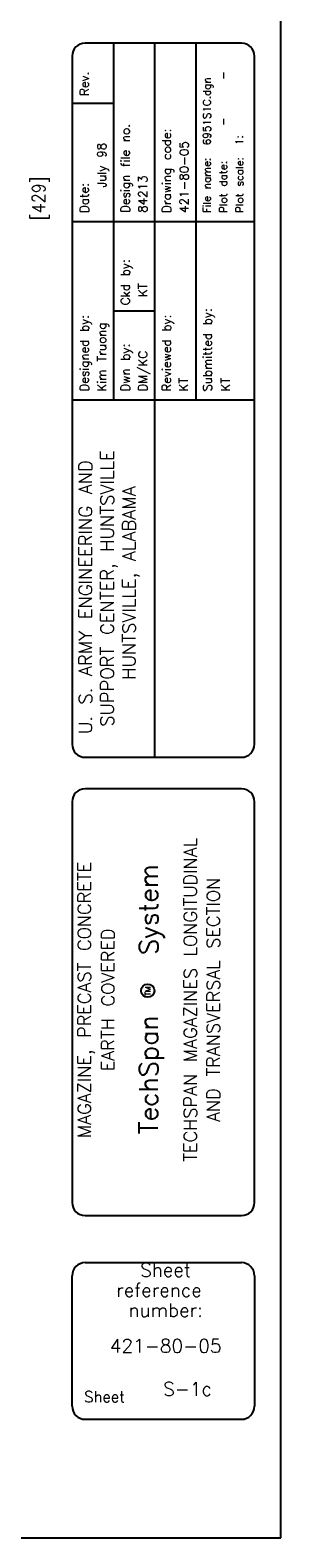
# Model space of a CAD drawing. Extents: x 17 to 1171, y 0 to 483.
# Tile 14 of 16: x 347 to 371, y 0 to 146. Entities that reach past the tile are written whole.
import ezdxf
from ezdxf.enums import TextEntityAlignment as Align

# ---------------------------------------------------------------- set-up
doc = ezdxf.new("R2010")
doc.units = 0
doc.header["$MEASUREMENT"] = 0
for name, color, linetype in [('1', 7, 'CONTINUOUS'), ('3', 7, 'CONTINUOUS'), ('DIM', 7, 'CONTINUOUS'), ('MG-BDR-TXT', 7, 'CONTINUOUS'), ('MG-LOGO', 7, 'CONTINUOUS')]:
    doc.layers.add(name, color=color, linetype=linetype)
doc.styles.add('TXT_SHX', font='txt.shx')

# ---------------------------------------------------------------- blocks, each defined once
blk = doc.blocks.new('PRO_IN')
at = {"layer": 'MG-LOGO', "color": 7, "linetype": 'CONTINUOUS'}
blk.add_circle((-12.9, 52.89), 0.644, dxfattribs=at)
at = {"layer": 'MG-LOGO', "color": 7, "linetype": 'CONTINUOUS', "style": 'TXT_SHX'}
for s, height, p in [('System', 1.815, (-11.91, 60.74)), ('TM', 0.529, (-12.62, 52.85)), ('TechSpan', 1.815, (-11.91, 44.77))]:
    blk.add_text(s, height=height, rotation=90, dxfattribs=at).set_placement(p, align=Align.CENTER)

msp = doc.modelspace()

# ---------------------------------------------------------------- linework, layer by layer
at = {"layer": '1', "color": 7, "linetype": 'CONTINUOUS'}
for p, q in [((371.28, 0), (371.28, 250.04)), ((367.46, 144.48), (352.31, 144.48)), ((355.05, 144.48), (355.05, 109.96)), ((359.04, 144.48), (359.04, 109.96)), ((363.04, 144.48), (363.04, 109.96)), ((351.05, 143.22), (351.05, 76.71)), ((368.73, 76.71), (368.73, 143.22)), ((351.07, 138.69), (355.05, 138.69)), ((368.73, 127.22), (351.05, 127.22)), ((355.05, 118.59), (359.04, 118.59)), ((368.73, 109.96), (351.05, 109.96)), ((359.04, 109.96), (359.04, 75.45)), ((352.31, 75.45), (367.46, 75.45)), ((367.47, 72.41), (352.31, 72.41)), ((351.05, 71.14), (351.05, 32.41)), ((368.73, 32.41), (368.73, 71.14)), ((352.31, 31.15), (367.47, 31.15)), ((352.31, 26.61), (367.46, 26.61)), ((351.05, 12.72), (351.05, 25.34)), ((368.73, 25.34), (368.73, 12.72)), ((367.46, 11.45), (352.31, 11.45)), ((17.27, 0), (371.28, 0))]:
    msp.add_line(p, q, dxfattribs=at)
for centre, start, end in [((352.31, 143.22), 90, 180), ((367.46, 143.22), 0, 90), ((352.31, 76.71), 180, 270), ((367.46, 76.71), 270, 360), ((352.31, 71.14), 90, 180), ((367.47, 71.14), 0, 90), ((352.31, 32.41), 180, 270), ((367.47, 32.41), 270, 360), ((352.31, 25.34), 90, 180), ((367.46, 25.34), 0, 90), ((352.31, 12.72), 180, 270), ((367.46, 12.72), 270, 360)]:
    msp.add_arc(centre, 1.26, start, end, dxfattribs=at)

# ---------------------------------------------------------------- block references
at = {"layer": 'MG-BDR-TXT', "linetype": 'CONTINUOUS'}
msp.add_blockref('PRO_IN', (371.28, 0), dxfattribs=at)

# ---------------------------------------------------------------- texts
at = {"layer": '1', "color": 7, "linetype": 'CONTINUOUS', "style": 'TXT_SHX'}
for s, height, p in [('Rev.', 0.842, (352.66, 139.38)), ('Drawing code:     ', 0.8418, (360.63, 128.07)), ('Design file no.   ', 0.8418, (356.63, 128.08)), ('421-80-05', 0.842, (362.32, 128.07)), ('File name:', 0.737, (364.48, 128.07)), ('Plot scale:', 0.7366, (367.64, 128.07)), ('   July 98', 0.842, (354.34, 128.07)), ('84213', 0.842, (358.32, 128.08)), ('Plot date:', 0.737, (366.06, 128.07)), ('Date:', 0.842, (352.66, 128.07)), ('Ckd by:', 0.842, (356.63, 119.15)), ('KT', 0.842, (358.32, 119.94)), ('Submitted by:', 0.8418, (364.58, 110.81)), ('Designed by:', 0.8418, (352.66, 110.81)), ('Kim Truong', 0.842, (354.34, 110.81)), ('Reviewed by:', 0.8418, (360.63, 110.81)), ('Dwn by:', 0.842, (356.63, 110.81)), ('DM/KC', 0.842, (358.32, 110.81)), ('KT', 0.842, (362.27, 110.81)), ('KT', 0.842, (366.34, 110.81))]:
    msp.add_text(s, height=height, rotation=90, dxfattribs=at).set_placement(p)
for s, p in [('SUPPORT CENTER, HUNTSVILLE', (355.08, 91.77)), ('U. S. ARMY ENGINEERING AND', (352.98, 90.94)), ('HUNTSVILLE, ALABAMA', (357.19, 92.31))]:
    msp.add_text(s, height=1.2628, rotation=90, dxfattribs=at).set_placement(p, align=Align.CENTER)
for s, p in [('Sheet', (360.1, 25.24)), ('reference', (359.47, 23.29)), ('number:', (360.12, 21.35)), ('421-80-05', (360.12, 17.9)), ('S-1c', (362.24, 13.74))]:
    msp.add_text(s, height=1.315, dxfattribs=at).set_placement(p, align=Align.CENTER)
at = {"layer": '3', "color": 7, "linetype": 'CONTINUOUS', "style": 'TXT_SHX'}
for s, height, p in [('6951S1C.dgn', 0.7366, (364.48, 134.61)), ('   -     -   ', 0.7366, (366.06, 134.34)), ('1:    ', 0.737, (367.61, 134.63))]:
    msp.add_text(s, height=height, rotation=90, dxfattribs=at).set_placement(p)
msp.add_text('Sheet', height=1.052, dxfattribs=at).set_placement((352.23, 13.11))
at = {"layer": 'DIM', "color": 7, "linetype": 'CONTINUOUS', "style": 'TXT_SHX', "width": 0.9}
msp.add_text('[429]', height=1.25, rotation=90, dxfattribs=at).set_placement((348.44, 127.36))
at = {"layer": 'MG-BDR-TXT', "color": 7, "linetype": 'CONTINUOUS', "style": 'TXT_SHX'}
for s, p in [('TECHSPAN MAGAZINES LONGITUDINAL', (363.14, 52.01)), ('MAGAZINE, PRECAST CONCRETE', (352.86, 52)), ('AND TRANSVERSAL SECTION', (365.35, 52.01)), ('EARTH COVERED', (355.14, 52.01))]:
    msp.add_text(s, height=1.2499, rotation=90, dxfattribs=at).set_placement(p, align=Align.CENTER)

doc.saveas('drawing.dxf')
